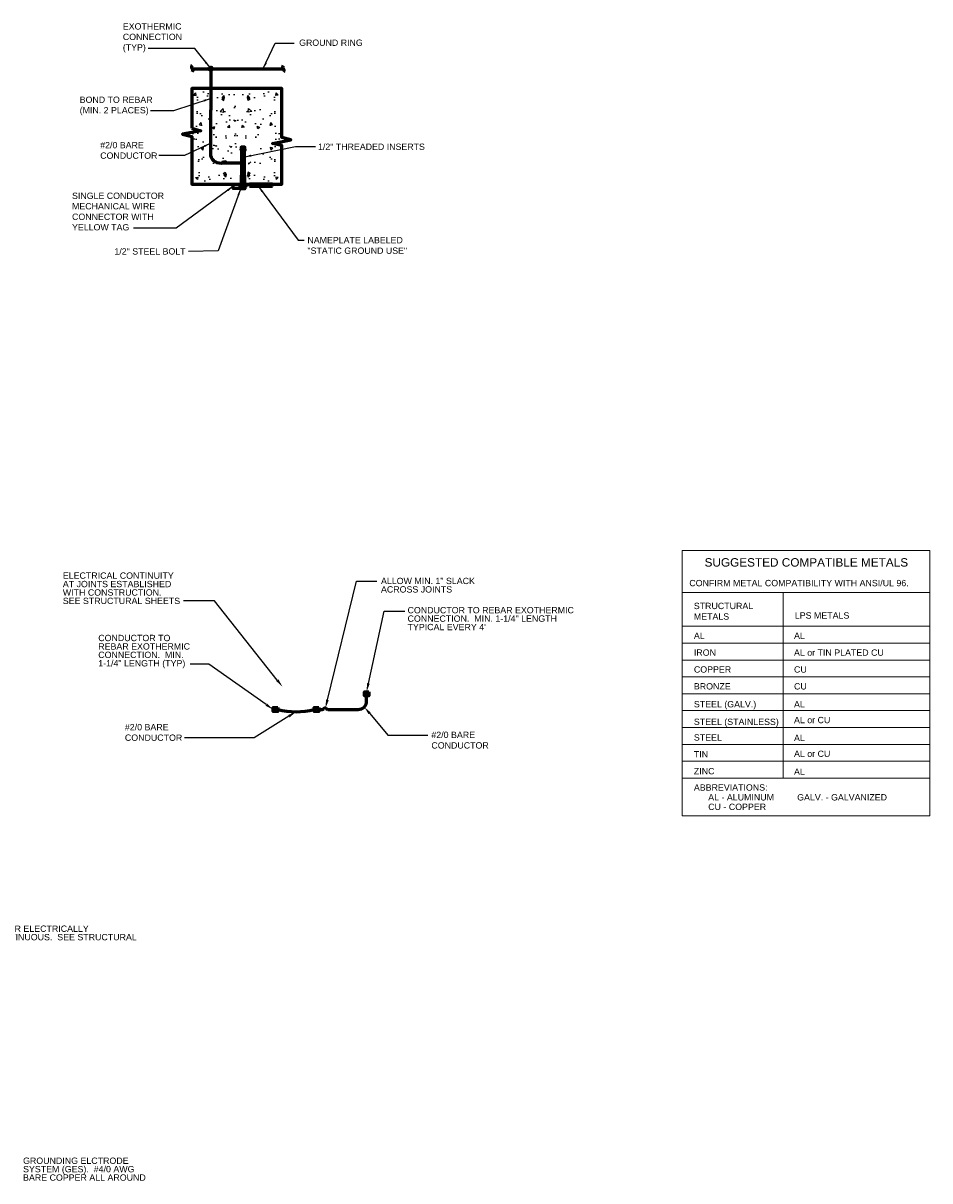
# Model space of a CAD drawing. Header units: inches. Extents: x 296 to 8995, y 82 to 10070.
# Tile 4 of 16: x 1741 to 3031, y 417 to 2065. Entities that reach past the tile are written whole.
import ezdxf
from ezdxf import colors
from ezdxf.entities.mleader import LeaderData, LeaderLine
from ezdxf.math import Vec2, Vec3

# ---------------------------------------------------------------- set-up
doc = ezdxf.new("R2010")
doc.units = ezdxf.units.IN
doc.header["$MEASUREMENT"] = 0
doc.linetypes.add('DASHED2', pattern=[0.375, 0.25, -0.125])
for name, color, linetype, lineweight in [('E-ANNO-TEXT', 7, 'Continuous', 25), ('E-GND-GES', 92, 'Continuous', 60), ('E-ISO-LPS', 7, 'DASHED2', 40), ('E-LPS-COND', 92, 'Continuous', 60)]:
    doc.layers.add(name, color=color, linetype=linetype, lineweight=lineweight)
doc.layers.add('E-DETL-FINE', color=253, linetype='Continuous')
doc.styles.add('Arial8', font='arial.ttf', dxfattribs={"height": 0.125})
doc.styles.get("Standard").update_dxf_attribs({"font": 'arial.ttf'})
doc.dimstyles.new('3-16to1Dim8', dxfattribs={"dimtxt": 12, "dimasz": 0.0625, "dimexe": 0.0625, "dimexo": 0.0625, "dimgap": 0.03125, "dimtad": 1, "dimdec": 4, "dimlfac": 64, "dimzin": 3, "dimdsep": 46, "dimlunit": 4, "dimtxsty": 'Arial8', "dimcen": 0.09375, "dimclrd": 256, "dimclrt": 256, "dimadec": 0, "dimazin": 1, "dimtfac": 1, "dimtdec": 4, "dimtofl": 0, "dimtmove": 0, "dimatfit": 3, "dimfxl": 1, "dimfrac": 1, "dimtolj": 1, "dimtzin": 0, "dimlwd": -1, "dimarcsym": 0})

# ---------------------------------------------------------------- blocks, each defined once
blk = doc.blocks.new('Line Break-Big')
blk.add_lwpolyline([(0, 0.125, 0.414214), (0, 0, -0.414214), (0, -0.125)], format="xyb")

msp = doc.modelspace()

# ---------------------------------------------------------------- hatches: boundary and pattern name
at = {"layer": 'E-DETL-FINE', "ltscale": 100}
h = msp.add_hatch(dxfattribs=at)
h.set_pattern_fill('AR-CONC', color=256, scale=5.606081, style=0)
h.set_pattern_definition([(50, (-206.75, 2901.03), (40.2102, -3.51794), [4.20456, -46.25017]), (355, (-206.75, 2901.03), (-7.7785, 42.1685), [3.36365, -37.0001]), (100.4514, (-203.4, 2900.737), (32.4317, 38.65054), [3.5733, -39.3066]), (46.1842, (-206.75, 2912.24), (59.8304, -9.2791), [6.3068, -69.3752]), (96.6356, (-201.763, 2911.47), (52.398, 54.6098), [5.36, -58.9599]), (351.1842, (-206.75, 2912.24), (52.3979, 54.6099), [5.0455, -55.5002]), (21, (-201.143, 2909.44), (33.4631, -22.57114), [4.20456, -46.25017]), (326, (-201.143, 2909.44), (13.64045, 40.6525), [3.36365, -37.0001]), (71.4514, (-198.355, 2907.56), (47.10356, 18.0813), [3.5733, -39.3066]), (37.5, (-206.749, 2901.03), (0.68169, 18.6623), [0, -36.55165, 0, -37.56074, 0, -37.14028]), (7.5, (-206.75, 2901.03), (14.74789, 22.11104), [0, -21.41523, 0, -35.71073, 0, -14.15535]), (327.5, (-219.251, 2901.03), (29.92652, -1.26444), [0, -14.0152, 0, -43.72743, 0, -58.02293]), (317.5, (-224.857, 2901.03), (32.6939, 5.61197), [0, -18.21976, 0, -29.0395, 0, -41.2047])])
h.paths.add_polyline_path([(2047.5, 1970.4), (1981.6, 1970.4), (1981.3, 1897), (1984.7, 1897), (1996.7, 1892.7), (2044.2, 1884.8), (2041.8, 1932.1), (2043.8, 1949.7)])
h = msp.add_hatch(dxfattribs=at)
h.set_pattern_fill('AR-CONC', color=256, scale=5.606081, style=0)
h.set_pattern_definition([(130, (4294.494, 2901.03), (-40.2102, -3.51794), [4.20456, -46.25017]), (185, (4294.494, 2901.03), (7.7785, 42.1685), [3.36365, -37.0001]), (79.5486, (4291.143, 2900.737), (-32.4317, 38.65054), [3.5733, -39.3066]), (133.8158, (4294.494, 2912.24), (-59.8304, -9.2791), [6.3068, -69.3752]), (83.3644, (4289.51, 2911.47), (-52.398, 54.6098), [5.36, -58.9599]), (188.8158, (4294.494, 2912.24), (-52.3979, 54.6099), [5.0455, -55.5002]), (159, (4288.888, 2909.44), (-33.4631, -22.57114), [4.20456, -46.25017]), (214, (4288.888, 2909.44), (-13.64045, 40.6525), [3.36365, -37.0001]), (108.5486, (4286.1, 2907.56), (-47.10356, 18.0813), [3.5733, -39.3066]), (142.5, (4294.494, 2901.03), (-0.68169, 18.6623), [0, -36.55165, 0, -37.56074, 0, -37.14028]), (172.5, (4294.494, 2901.03), (-14.74789, 22.11104), [0, -21.41523, 0, -35.71073, 0, -14.15535]), (212.5, (4306.995, 2901.03), (-29.92652, -1.26444), [0, -14.0152, 0, -43.72743, 0, -58.02293]), (222.5, (4312.602, 2901.03), (-32.6939, 5.61197), [0, -18.21976, 0, -29.0395, 0, -41.2047])])
h.paths.add_polyline_path([(2040.3, 1970.4), (2106.2, 1970.4), (2106.4, 1897), (2103.1, 1897), (2072.6, 1896.1), (2048, 1896.5), (2035.8, 1912.5), (2030.6, 1949.3)])
h = msp.add_hatch(dxfattribs=at)
h.set_pattern_fill('AR-CONC', color=256, scale=5.606081, style=0)
h.set_pattern_definition([(310, (-204.507, 907.228), (40.2102, 3.51794), [4.20456, -46.25017]), (5, (-204.507, 907.228), (-7.7785, -42.1685), [3.36365, -37.0001]), (259.5486, (-201.156, 907.52), (32.4317, -38.65054), [3.5733, -39.3066]), (313.8158, (-204.507, 896.016), (59.8304, 9.2791), [6.3068, -69.3752]), (263.3644, (-199.52, 896.79), (52.398, -54.6098), [5.36, -58.9599]), (8.8158, (-204.507, 896.016), (52.3979, -54.6099), [5.0455, -55.5002]), (339, (-198.9, 898.82), (33.4631, 22.57114), [4.20456, -46.25017]), (34, (-198.9, 898.82), (13.64045, -40.6525), [3.36365, -37.0001]), (288.5486, (-196.112, 900.7), (47.10356, -18.0813), [3.5733, -39.3066]), (322.5, (-204.507, 907.228), (0.68169, -18.6623), [0, -36.55165, 0, -37.56074, 0, -37.14028]), (352.5, (-204.507, 907.228), (14.74789, -22.11104), [0, -21.41523, 0, -35.71073, 0, -14.15535]), (32.5, (-217.008, 907.228), (29.92652, 1.26444), [0, -14.0152, 0, -43.72743, 0, -58.02293]), (42.5, (-222.614, 907.228), (32.6939, -5.61197), [0, -18.21976, 0, -29.0395, 0, -41.2047])])
h.paths.add_polyline_path([(2049.7, 1837.8), (1983.8, 1837.8), (1983.5, 1911.3), (1986.9, 1911.3), (1996.2, 1907.9), (2011, 1891.9), (2037.2, 1890.6), (2046.1, 1858.6)])
h = msp.add_hatch(dxfattribs=at)
h.set_pattern_fill('AR-CONC', color=256, scale=5.606081, style=0)
h.set_pattern_definition([(230, (4294.494, 907.228), (-40.2102, 3.51794), [4.20456, -46.25017]), (175, (4294.494, 907.228), (7.7785, -42.1685), [3.36365, -37.0001]), (280.4514, (4291.143, 907.52), (-32.4317, -38.65054), [3.5733, -39.3066]), (226.1842, (4294.494, 896.016), (-59.8304, 9.2791), [6.3068, -69.3752]), (276.6356, (4289.51, 896.79), (-52.398, -54.6098), [5.36, -58.9599]), (171.1842, (4294.494, 896.016), (-52.3979, -54.6099), [5.0455, -55.5002]), (201, (4288.888, 898.82), (-33.4631, 22.57114), [4.20456, -46.25017]), (146, (4288.888, 898.82), (-13.64045, -40.6525), [3.36365, -37.0001]), (251.4514, (4286.1, 900.7), (-47.10356, -18.0813), [3.5733, -39.3066]), (217.5, (4294.494, 907.228), (-0.68169, -18.6623), [0, -36.55165, 0, -37.56074, 0, -37.14028]), (187.5, (4294.494, 907.228), (-14.74789, -22.11104), [0, -21.41523, 0, -35.71073, 0, -14.15535]), (147.5, (4306.995, 907.228), (-29.92652, 1.26444), [0, -14.0152, 0, -43.72743, 0, -58.02293]), (137.5, (4312.602, 907.228), (-32.6939, -5.61197), [0, -18.21976, 0, -29.0395, 0, -41.2047])])
h.paths.add_polyline_path([(2040.3, 1837.8), (2106.2, 1837.8), (2106.4, 1911.3), (2103.1, 1911.3), (2093.8, 1907.9), (2079, 1891.9), (2070, 1869.8), (2043.9, 1858.6)])
at = {"layer": 'E-GND-GES'}
h = msp.add_hatch(color=256, dxfattribs=at)
edge = h.paths.add_edge_path()
edge.add_arc((2051.9, 1866.4), 2.26, 0, 360)
h = msp.add_hatch(color=256, dxfattribs=at)
h.dxf.hatch_style = 1
h.paths.add_polyline_path([(2233.1, 1113.4), (2226.6, 1113.4), (2226.6, 1107.5), (2233.1, 1107.5)])
h = msp.add_hatch(color=256, dxfattribs=at)
h.dxf.hatch_style = 1
h.paths.add_polyline_path([(2103.4, 1091.2), (2096.9, 1091.2), (2096.9, 1085.3), (2103.4, 1085.3)])
h = msp.add_hatch(color=256, dxfattribs=at)
h.dxf.hatch_style = 1
h.paths.add_polyline_path([(2161.9, 1091.2), (2155.4, 1091.2), (2155.4, 1085.3), (2161.9, 1085.3)])
at = {"layer": 'E-ISO-LPS', "linetype": 'Continuous'}
h = msp.add_hatch(dxfattribs=at)
h.set_pattern_fill('AR-CONC', color=256, scale=6)
h.set_pattern_definition([(50, (0, 0), (43.0356, -3.76513), [4.5, -49.5]), (355, (0, 0), (-8.3251, 45.1315), [3.6, -39.6]), (100.4514, (3.586, -0.314), (34.71053, 41.3664), [3.8244, -42.0685]), (46.1842, (0, 12), (64.0345, -9.9312), [6.75, -74.25]), (96.6356, (5.336, 11.17), (56.0797, 58.4471), [5.7366, -63.1028]), (351.1842, (0, 12), (56.0797, 58.4471), [5.4, -59.4]), (21, (6, 9), (35.81442, -24.15713), [4.5, -49.5]), (326, (6, 9), (14.5989, 43.509), [3.6, -39.6]), (71.4514, (8.985, 6.987), (50.41334, 19.35187), [3.8244, -42.0685]), (37.5, (0, 0), (0.72959, 19.97363), [0, -39.12, 0, -40.2, 0, -39.75]), (7.5, (0, 0), (15.78417, 23.6647), [0, -22.92, 0, -38.22, 0, -15.15]), (327.5, (-13.38, 0), (32.02935, -1.35329), [0, -15, 0, -46.8, 0, -62.1]), (317.5, (-19.38, 0), (34.99117, 6.0063), [0, -19.5, 0, -31.08, 0, -44.1])])
h.paths.add_polyline_path([(2417.9, 2019.6), (2412.4, 2021.8), (2405.7, 2017.9), (2417.9, 2013)])
h.paths.add_polyline_path([(2412.4, 2021.8), (2405.7, 2024.5), (2405.7, 2017.9)])
h.paths.add_polyline_path([(2429.3, 2019.6), (2422.6, 2022.3), (2417.9, 2019.6), (2417.9, 2013)])
h.paths.add_polyline_path([(2429.3, 2026.2), (2422.6, 2022.3), (2429.3, 2019.6)])
at = {"layer": 'E-LPS-COND'}
h = msp.add_hatch(color=256, dxfattribs=at)
edge = h.paths.add_edge_path()
edge.add_arc((2007.9, 2000.4), 2.26, 0, 360)

# ---------------------------------------------------------------- linework, layer by layer
at = {"layer": 'E-ANNO-TEXT', "lineweight": 0}
for p, q in [((2679.1, 1314.6), (3031.4, 1314.6)), ((2679.1, 1314.6), (2679.1, 936.6)), ((3031.4, 1314.6), (3031.4, 936.6)), ((2679.1, 1254.6), (3031.4, 1254.6)), ((2822.8, 1254.6), (2822.8, 990.6)), ((2679.1, 1206.6), (3031.4, 1206.6)), ((2679.1, 1182.6), (3031.4, 1182.6)), ((2679.1, 1158.6), (3031.4, 1158.6)), ((2679.1, 1134.6), (3031.4, 1134.6)), ((2679.1, 1110.6), (3031.4, 1110.6)), ((2679.1, 1086.6), (3031.4, 1086.6)), ((2679.1, 1062.6), (3031.4, 1062.6)), ((2679.1, 1038.6), (3031.4, 1038.6)), ((2679.1, 1014.6), (3031.4, 1014.6)), ((2679.1, 990.6), (3031.4, 990.6)), ((2679.1, 936.6), (3031.4, 936.6))]:
    msp.add_line(p, q, dxfattribs=at)
at = {"layer": 'E-GND-GES'}
for p, q in [((2063, 1835.9), (2063, 1833.1)), ((2096, 1835.9), (2063, 1835.9)), ((2063, 1833.1), (2096, 1833.1)), ((2096, 1833.1), (2096, 1835.9)), ((2229.9, 1100.3), (2229.9, 1110.5)), ((2161.9, 1088.2), (2166.8, 1088.2)), ((2174.8, 1088.2), (2217.9, 1088.2))]:
    msp.add_line(p, q, dxfattribs=at)
at = {"layer": 'E-GND-GES', "ltscale": 100}
for points in [[(1980.9, 1915.8), (1994, 1912.1), (1967.7, 1907.1), (1980.9, 1904.1), (1980.9, 1835.9), (2109, 1835.9), (2109, 1884.9), (2109, 1890.9), (2095.8, 1893.8), (2122.1, 1898.9), (2109, 1902.5), (2109, 1972.4), (1980.9, 1972.4)], [(2050.7, 1884.6), (2057.1, 1884.6), (2057.1, 1885.2), (2050.7, 1885.2)], [(2051.2, 1885.2), (2056.5, 1885.2), (2056.5, 1888.6), (2051.2, 1888.6)], [(2051.2, 1835.9), (2056.5, 1835.9), (2056.5, 1848.2), (2051.2, 1848.2)], [(2058.5, 1835.9), (2058.5, 1833.4), (2049.3, 1833.4), (2049.3, 1830), (2040, 1830), (2040, 1835.9)], [(2050.7, 1833.4), (2057.1, 1833.4), (2057.1, 1832.8), (2050.7, 1832.8)], [(2051.2, 1832.8), (2056.5, 1832.8), (2056.5, 1829.4), (2051.2, 1829.4)]]:
    msp.add_lwpolyline(points, close=True, dxfattribs=at)
for points in [[(2051.9, 1884.6), (2051.9, 1848.2)], [(2052.6, 1885.2), (2052.6, 1888.6)], [(2055.1, 1885.2), (2055.1, 1888.6)], [(2055.8, 1884.6), (2055.8, 1848.2)], [(2052.6, 1835.9), (2052.6, 1848.2)], [(2055.1, 1835.9), (2055.1, 1848.2)], [(2052.6, 1832.8), (2052.6, 1829.4)], [(2055.1, 1832.8), (2055.1, 1829.4)]]:
    msp.add_lwpolyline(points, dxfattribs=at)
at = {"layer": 'E-GND-GES'}
for centre, radius, start, end in [((2129.4, 1194), 108.9, 256.2047, 283.7953), ((2166.8, 1091.2), 3, 270, 321.1462), ((2170.8, 1088), 2.13, 38.8538, 141.1462), ((2174.8, 1091.2), 3, 218.8538, 270), ((2217.9, 1100.2), 12, 270, 0.4238)]:
    msp.add_arc(centre, radius, start, end, dxfattribs=at)
msp.add_open_spline([(2007.6, 1884), (2007.5, 1880.9), (2007.3, 1874.2), (2015.4, 1865.5), (2029.1, 1866.6), (2033.9, 1865.9), (2040.9, 1866.6), (2051.9, 1866.4)], degree=3, knots=[3.901737, 3.901737, 3.901737, 3.901737, 13.368702, 22.341406, 39.713103, 64.131913, 92.676209, 92.676209, 92.676209, 92.676209], dxfattribs=at)
at = {"layer": 'E-LPS-COND'}
msp.add_line((2007.9, 2000.4), (2007.6, 1884), dxfattribs=at)
at = {"layer": 'E-LPS-COND', "ltscale": 100}
msp.add_lwpolyline([(1981.4, 2000.4), (2111.2, 2000.4)], dxfattribs=at)
at = {"layer": 'E-LPS-COND'}
for points in [[(2233.1, 1113.4), (2233.1, 1107.5), (2226.6, 1107.5), (2226.6, 1113.4)], [(2103.4, 1091.2), (2103.4, 1085.3), (2096.9, 1085.3), (2096.9, 1091.2)], [(2161.9, 1091.2), (2161.9, 1085.3), (2155.4, 1085.3), (2155.4, 1091.2)]]:
    msp.add_lwpolyline(points, close=True, dxfattribs=at)
msp.add_circle((2007.9, 2000.4), 2.26, dxfattribs=at)

# ---------------------------------------------------------------- block references
at = {"layer": 'E-LPS-COND', "ltscale": 100, "xscale": 35.87891595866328, "yscale": 35.87891595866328, "zscale": 35.87891595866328}
for p in [(1981.4, 2000.4), (2111.2, 2000.4)]:
    msp.add_blockref('Line Break-Big', p, dxfattribs=at)

# ---------------------------------------------------------------- texts
at = {"layer": 'E-ANNO-TEXT'}
for s, insert, char_height, width, attachment_point in [('\\A1;EXOTHERMIC CONNECTION\\P(TYP)', (1882.9, 2065.1), 8.97, 90.143, 1), ('\\A1;GROUND RING', (2133.8, 2041.9), 8.97, 97.301, 1), ('BOND TO REBAR (MIN. 2 PLACES)', (1821.5, 1960.7), 8.97, 106.58, 1), ('#2/0 BARE CONDUCTOR', (1850.7, 1896.1), 8.97, 86.03, 1), ('\\A1;1/2" THREADED INSERTS', (2160.7, 1893.8), 8.97, 154.662, 1), ('SINGLE CONDUCTOR MECHANICAL WIRE CONNECTOR WITH YELLOW TAG', (1810.6, 1824), 8.97, 132.332, 1), ('NAMEPLATE LABELED\\P"STATIC GROUND USE"', (2145.6, 1760.8), 8.97, 147.331, 1), ('\\A1;1/2" STEEL BOLT', (1972.2, 1744.8), 8.97, 110.197, 3), ('#2/0 BARE CONDUCTOR', (1885.8, 1067.6), 9, 87.019, 1), ('#2/0 BARE CONDUCTOR', (2322, 1056.6), 9, 88.5, 1)]:
    msp.add_mtext(s, dxfattribs=dict(at, insert=insert, char_height=char_height, width=width, attachment_point=attachment_point))
at = {"layer": 'E-ANNO-TEXT', "attachment_point": 1}
for s, width, insert, char_height in [('\\A1;SUGGESTED COMPATIBLE METALS', 300.785, (2710.8, 1303.6), 12), ('\\A1;CONFIRM METAL COMPATIBILITY WITH ANSI/UL 96.', 342.304, (2689.1, 1272.7), 9), ('\\A1;STRUCTURAL METALS', 87.722, (2695.5, 1240.1), 9), ('\\A1;LPS METALS', 87.722, (2839.3, 1226.6), 9), ('\\A1;AL', 89.07, (2695.6, 1197.7), 9), ('\\A1;AL', 89.07, (2838.1, 1197.7), 9), ('\\A1;IRON', 89.07, (2695.6, 1173.7), 9), ('\\A1;AL or TIN PLATED CU', 156.745, (2838.1, 1173.7), 9), ('\\A1;COPPER', 89.07, (2695.6, 1149.7), 9), ('\\A1;CU', 89.07, (2838.1, 1149.7), 9), ('\\A1;BRONZE', 89.07, (2695.6, 1125.7), 9), ('\\A1;CU', 89.07, (2838.1, 1125.7), 9), ('\\A1;STEEL (GALV.)', 89.07, (2695.6, 1100.2), 9), ('\\A1;AL', 89.07, (2838.1, 1100.2), 9), ('\\A1;STEEL (STAINLESS)', 125.636, (2695.6, 1075.2), 9), ('\\A1;AL or CU', 68.321, (2838.1, 1077.7), 9), ('\\A1;STEEL', 89.07, (2695.6, 1052.9), 9), ('\\A1;AL', 89.07, (2838.1, 1052.2), 9), ('\\A1;TIN', 89.07, (2695.6, 1028.9), 9), ('\\A1;AL or CU', 80.352, (2838.1, 1029.7), 9), ('\\A1;ZINC', 89.07, (2695.6, 1004.9), 9), ('\\A1;AL', 89.07, (2838.1, 1004.2), 9), ('\\A1;ABBREVIATIONS:', 89.07, (2695.6, 981.7), 9), ('\\A1;AL - ALUMINUM', 117.404, (2716, 967.7), 9), ('\\A1;GALV. - GALVANIZED', 141.968, (2842.6, 967.7), 9), ('\\A1;CU - COPPER', 117.404, (2716, 954.1), 9)]:
    msp.add_mtext_dynamic_manual_height_columns(s, width=width, gutter_width=24, heights=[0], dxfattribs=dict(at, insert=insert, char_height=char_height))
at = {"layer": 'E-ANNO-TEXT', "char_height": 9, "attachment_point": 1, "line_spacing_factor": 0.8}
for s, width, heights, insert in [('\\A1;ELECTRICAL CONTINUITY AT JOINTS ESTABLISHED WITH CONSTRUCTION.\\PSEE STRUCTURAL SHEETS', 176.561, [61.7], (1797.5, 1283.3)), ('\\A1;ALLOW MIN. 1" SLACK ACROSS JOINTS', 154.331, [27.6], (2250.3, 1275.7)), ('\\A1;CONDUCTOR TO REBAR EXOTHERMIC  CONNECTION.  MIN. 1-1/4" LENGTH TYPICAL EVERY 4\'', 247.372, [46.4], (2288.1, 1234.1)), ('\\A1;CONDUCTOR TO REBAR EXOTHERMIC CONNECTION.  MIN. 1-1/4" LENGTH (TYP)', 132.911, [64.3], (1847.9, 1194.5)), ('\\A1;REBAR ELECTRICALLY CONTINUOUS.  SEE STRUCTURAL', 215.567, [27.4], (1694.6, 780.7)), ('\\A1;GROUNDING ELCTRODE SYSTEM (GES).  #4/0 AWG BARE COPPER ALL AROUND', 183.99, [46.5], (1740.9, 450.4))]:
    msp.add_mtext_dynamic_manual_height_columns(s, width=width, gutter_width=48, heights=heights, dxfattribs=dict(at, insert=insert))

# ---------------------------------------------------------------- leaders
at = {"layer": 'E-ANNO-TEXT', "ltscale": 100, "annotation_type": 0, "has_hookline": 1}
for points, override, hookline_direction in [([(2006.5, 2002.4), (1985.2, 2029.1), (1918.8, 2029.1)], {"dimasz": 9, "dimtad": 0}, 1), ([(2082.8, 2000.6), (2099.9, 2036.7), (2126.8, 2036.7)], {"dimscale": 1, "dimasz": 9, "dimtad": 0}, 0), ([(2007.2, 1893.9), (1970.8, 1876.8), (1934.2, 1876.8)], {"dimasz": 9, "dimtad": 0}, 1), ([(2039.3, 1832.6), (1958.9, 1773.6), (1898.2, 1773.2)], {"dimasz": 9, "dimtad": 0}, 1), ([(2050.4, 1828.9), (2018.4, 1740.9), (1976.4, 1740.4)], {"dimasz": 9, "dimtad": 0}, 1)]:
    msp.add_leader(points, dimstyle='3-16to1Dim8', override=override, dxfattribs=dict(at, hookline_direction=hookline_direction))
at = {"layer": 'E-ANNO-TEXT', "ltscale": 100, "annotation_type": 0, "has_hookline": 1, "horizontal_direction": (-1, 0, 0)}
for points, hookline_direction in [([(2007.1, 1957.7), (1955, 1940.4), (1922.2, 1940.4)], 1), ([(2056.5, 1874.8), (2128.8, 1889.7), (2156.9, 1889.6)], 0), ([(2076, 1832.7), (2132.3, 1756.3), (2141.1, 1756.3)], 1)]:
    msp.add_leader(points, dimstyle='3-16to1Dim8', override={"dimasz": 9, "dimtad": 0}, dxfattribs=dict(at, hookline_direction=hookline_direction))
at = {"layer": 'E-ANNO-TEXT'}
ml = msp.add_multileader_mtext('Standard', dxfattribs=at)
ml.set_content('', color=256)
ml.set_leader_properties()
ml.build(insert=Vec2(0, 0))
ml.multileader.update_dxf_attribs({"dogleg_length": 0.36, "arrow_head_size": 12, "scale": 48})
ctx = ml.context
ctx.base_point, ctx.scale, ctx.char_height, ctx.arrow_head_size, ctx.landing_gap_size, ctx.plane_origin = Vec3(2244.6, 1270.9), 48, 8.64, 12, 4.32, Vec3(1915, 1292.4)
notes = []
notes.append((ctx, [(0, (1, 1, 0), (2215.4, 1270.9), (1, 0), 29.2, [(0, [(2171.2, 1090.1)], 0, [])])]))
ctx.mtext.insert, ctx.mtext.flow_direction = Vec3(2248.9, 1275.3), 5
ml = msp.add_multileader_mtext('Standard', dxfattribs=at)
ml.set_content('', color=256)
ml.set_leader_properties()
ml.build(insert=Vec2(0, 0))
ml.multileader.update_dxf_attribs({"dogleg_length": 0.36, "arrow_head_size": 12, "scale": 48})
ctx = ml.context
ctx.base_point, ctx.scale, ctx.char_height, ctx.arrow_head_size, ctx.landing_gap_size, ctx.plane_origin = Vec3(1960.7, 1243.1), 48, 8.64, 12, 4.32, Vec3(1533.1, 1292.4)
ctx.text_align_type = 2
notes.append((ctx, [(1, (1, 1, 0), (2013.3, 1243.1), (-1, 0), 43.9, [(0, [(2110.1, 1120.6)], 0, [])])]))
ctx.mtext.insert, ctx.mtext.alignment, ctx.mtext.flow_direction = Vec3(1965, 1247.4), 3, 5
ml = msp.add_multileader_mtext('Standard', dxfattribs=at)
ml.set_content('', color=256)
ml.set_leader_properties()
ml.build(insert=Vec2(0, 0))
ml.multileader.update_dxf_attribs({"dogleg_length": 0.36, "arrow_head_size": 12, "scale": 48})
ctx = ml.context
ctx.base_point, ctx.scale, ctx.char_height, ctx.arrow_head_size, ctx.landing_gap_size, ctx.plane_origin = Vec3(2284, 1228.4), 48, 8.64, 12, 4.32, Vec3(1954.4, 1249.8)
notes.append((ctx, [(0, (1, 1, 0), (2254.8, 1228.4), (1, 0), 29.2, [(0, [(2229.8, 1113.6)], 0, [])])]))
ctx.mtext.insert, ctx.mtext.flow_direction = Vec3(2288.3, 1232.7), 5
ml = msp.add_multileader_mtext('Standard', dxfattribs=at)
ml.set_content('', color=256)
ml.set_leader_properties()
ml.build(insert=Vec2(0, 0))
ml.multileader.update_dxf_attribs({"dogleg_length": 0.36, "arrow_head_size": 12, "scale": 48})
ctx = ml.context
ctx.base_point, ctx.scale, ctx.char_height, ctx.arrow_head_size, ctx.landing_gap_size, ctx.plane_origin = Vec3(1970.1, 1152.6), 48, 8.64, 12, 4.32, Vec3(1454.2, 1145.1)
ctx.text_align_type = 2
notes.append((ctx, [(1, (1, 1, 0), (2005.3, 1152.6), (-1, 0), 26.6, [(0, [(2096.9, 1088.2)], 0, [])])]))
ctx.mtext.insert, ctx.mtext.alignment, ctx.mtext.flow_direction = Vec3(1974.4, 1156.9), 3, 5
ml = msp.add_multileader_mtext('Standard', dxfattribs=at)
ml.set_content('', color=256)
ml.set_leader_properties()
ml.build(insert=Vec2(0, 0))
ml.multileader.update_dxf_attribs({"dogleg_length": 0.36, "arrow_head_size": 12, "scale": 48})
ctx = ml.context
ctx.base_point, ctx.scale, ctx.char_height, ctx.arrow_head_size, ctx.landing_gap_size, ctx.plane_origin = Vec3(2316.9, 1051.6), 48, 8.64, 12, 4.32, Vec3(1756.2, 969.1)
notes.append((ctx, [(0, (1, 1, 0), (2260.2, 1051.6), (1, 0), 56.6, [(0, [(2226.5, 1091.8)], 0, [])])]))
ctx.mtext.insert, ctx.mtext.flow_direction = Vec3(2321.2, 1055.9), 5
ml = msp.add_multileader_mtext('Standard', dxfattribs=at)
ml.set_content('', color=256)
ml.set_leader_properties()
ml.build(insert=Vec2(0, 0))
ml.multileader.update_dxf_attribs({"dogleg_length": 0.36, "arrow_head_size": 12, "scale": 48})
ctx = ml.context
ctx.base_point, ctx.scale, ctx.char_height, ctx.arrow_head_size, ctx.landing_gap_size, ctx.plane_origin = Vec3(1961.8, 1047.9), 48, 8.64, 12, 4.32, Vec3(1362.3, 1053.3)
ctx.text_align_type = 2
notes.append((ctx, [(1, (1, 1, 0), (2069.6, 1047.9), (-1, 0), 99.1, [(0, [(2129.4, 1085)], 0, [])])]))
ctx.mtext.insert, ctx.mtext.alignment, ctx.mtext.flow_direction = Vec3(1966.1, 1052.2), 3, 5
for ctx, leaders in notes:
    for number, flags, end, landing, length, lines in leaders:
        leader = LeaderData()
        leader.index, (leader.has_last_leader_line, leader.has_dogleg_vector, leader.attachment_direction) = number, flags
        leader.last_leader_point, leader.dogleg_vector, leader.dogleg_length = Vec3(end), Vec3(landing), length
        for number, points, colour, breaks in lines:
            line = LeaderLine()
            line.index, line.vertices, line.color, line.breaks = number, Vec3.list(points), colors.encode_raw_color(colour), breaks
            leader.lines.append(line)
        ctx.leaders.append(leader)

doc.saveas('drawing.dxf')
